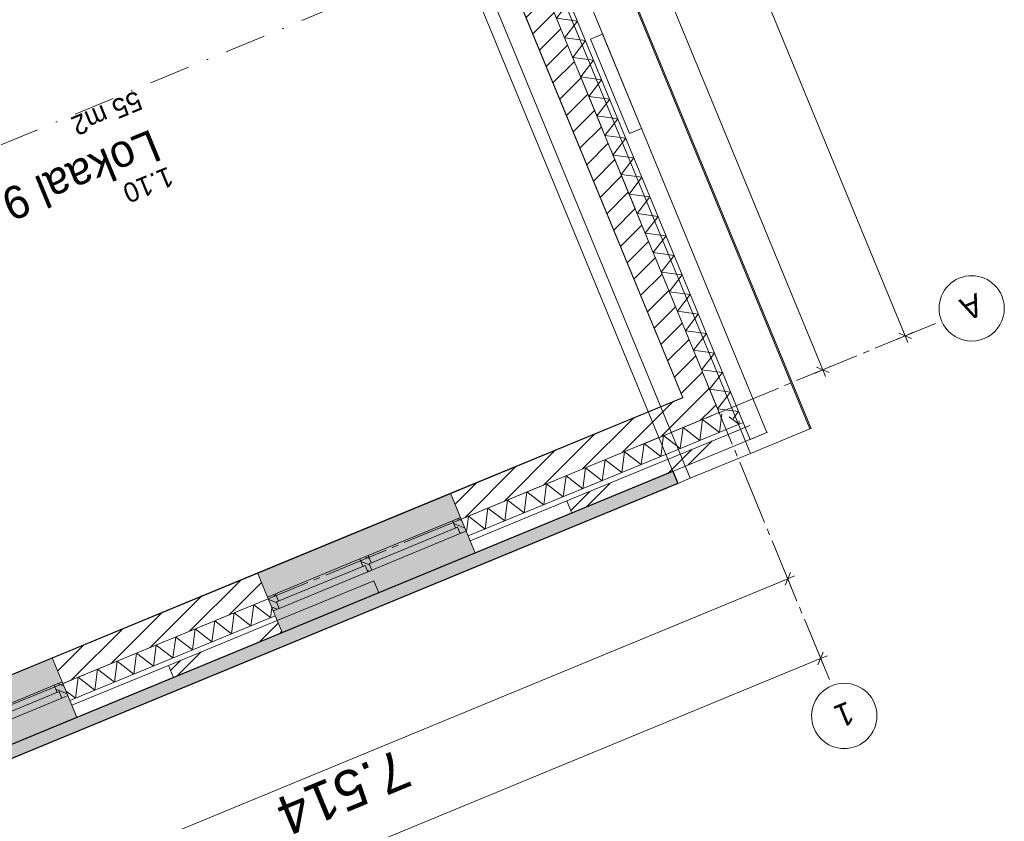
# Model space of a CAD drawing. Header units: millimetres. Extents: x -76965 to -69, y -21129 to 30747.
# Tile 58 of 65: x -7685 to -146, y 4359 to 10494. Entities that reach past the tile are written whole.
import ezdxf
from ezdxf.enums import TextEntityAlignment as Align

# ---------------------------------------------------------------- set-up
doc = ezdxf.new("R2010")
doc.units = ezdxf.units.MM
doc.header["$MEASUREMENT"] = 0
for name, pattern in [('B0204', [650, 500, -50, 50, -50]), ('B0302', [625.500011, 313.000011, -156.25, 0, -156.25]), ('Wipeout_Contour', [1000, 0, -1000])]:
    doc.linetypes.add(name, pattern=pattern)
for name, color, linetype in [('007 Stramien', 7, 'Continuous'), ('021 Buitenwanden', 7, 'Continuous'), ('021 Buitenwanden 2D arcering', 7, 'Continuous'), ('021 Buitenwanden Afdek-arcering', 7, 'Continuous'), ('021 Buitenwanden Doorsnede-arcering', 7, 'Continuous'), ('021 Buitenwanden Laagscheidingslijnen', 7, 'Continuous'), ('021 Buitenwanden Ramen', 7, 'Continuous'), ('023 Dekvloer', 7, 'Continuous'), ('102 Teksten ruimten _ Zones', 7, 'Continuous'), ('102 Teksten ruimten _ Zones Zone omranding', 7, 'Continuous'), ('102 Teksten ruimten _ Zones Zone tekst', 7, 'Continuous'), ('113 Teksten opbouw', 7, 'Continuous'), ('113 Teksten opbouw  2D arcering', 7, 'Continuous'), ('121 Drsn-en gevelaanduidingen', 7, 'Continuous'), ('160 Presentatie_Aankleding 2D', 7, 'Continuous')]:
    doc.layers.add(name, color=color, linetype=linetype)
doc.styles.add('GENERATED_STYLE_1', font='txt')
doc.dimstyles.new('GENERATED_STYLE__1', dxfattribs={"dimtxt": 300, "dimasz": 71.25, "dimexe": 0.18, "dimexo": 0, "dimgap": 0.09, "dimtad": 1, "dimdec": 0, "dimzin": 0, "dimdsep": 46, "dimtxsty": 'GENERATED_STYLE_1', "dimblk": 'ARROWHEAD_6', "dimblk1": 'ARROWHEAD_6', "dimblk2": 'ARROWHEAD_6', "dimcen": 0.09, "dimclrd": 1, "dimclre": 1, "dimclrt": 2, "dimadec": 1, "dimazin": 0, "dimtfac": 1, "dimtdec": 4, "dimtmove": 0, "dimatfit": 3, "dimfxl": 1, "dimtolj": 1, "dimtzin": 0, "dimarcsym": 0})
pattern_1 = [(45, (0, 0), (-88.3883, 88.3883), [])]
pattern_2 = [(45, (0, 0), (-229.81, 229.81), []), (45, (-45.96, 45.96), (-229.81, 229.81), [])]
pattern_3 = [(45, (0, 0), (-31.8198, 31.8198), [])]

# ---------------------------------------------------------------- blocks, each defined once
blk = doc.blocks.new('Wall_1_1', base_point=(-2646.2, 6944.9))
at = {"layer": '021 Buitenwanden', "color": 9, "linetype": 'Continuous', "lineweight": 0, "flags": 128}
for points in [[(-3853.7, 12764.6), (-3863, 12760.8)], [(-1625.9, 7365.9), (-1635.1, 7362.1)]]:
    blk.add_lwpolyline(points, dxfattribs=at)
at = {"color": 254, "linetype": 'Wipeout_Contour', "lineweight": 0, "ltscale": 41411.402588}
blk.add_wipeout([(-4874, 12343.6), (-2646.2, 6944.9), (-2550.3, 6984.4), (-4778.1, 12383.2)], dxfattribs=at).dxf.layer = '021 Buitenwanden Afdek-arcering'
at = {"color": 254, "linetype": 'Wipeout_Contour', "lineweight": 0, "ltscale": 41475.24805}
blk.add_wipeout([(-4778.1, 12383.2), (-2550.3, 6984.4), (-2088.4, 7175), (-4316.2, 12573.8)], dxfattribs=at).dxf.layer = '021 Buitenwanden Afdek-arcering'
at = {"layer": '021 Buitenwanden Doorsnede-arcering', "linetype": 'Continuous', "lineweight": 0, "true_color": 0x000000}
blk.add_hatch(color=18, dxfattribs=at).paths.add_polyline_path([(-1625.9, 7365.9), (-3853.7, 12764.6), (-3863, 12760.8), (-1635.1, 7362.1)])
at = {"layer": '021 Buitenwanden', "color": 9, "linetype": 'Continuous', "lineweight": 0}
blk.add_line((-4316.2, 12573.8), (-2088.4, 7175), dxfattribs=at)
at = {"layer": '021 Buitenwanden', "color": 1, "linetype": 'Continuous', "lineweight": 0}
blk.add_line((-4778.1, 12383.2), (-2550.3, 6984.4), dxfattribs=at)
at = {"layer": '021 Buitenwanden', "color": 9, "linetype": 'Continuous', "lineweight": 0, "flags": 128}
for points in [[(-3863, 12760.8), (-4316.2, 12573.8)], [(-1625.9, 7365.9), (-3853.7, 12764.6)], [(-1635.1, 7362.1), (-2088.4, 7175)]]:
    blk.add_lwpolyline(points, dxfattribs=at)
at = {"layer": '021 Buitenwanden', "color": 1, "linetype": 'Continuous', "lineweight": 0, "flags": 128}
for points in [[(-4316.2, 12573.8), (-4778.1, 12383.2)], [(-4778.1, 12383.2), (-4874, 12343.6)], [(-4874, 12343.6), (-2646.2, 6944.9)], [(-2088.4, 7175), (-2550.3, 6984.4)], [(-2550.3, 6984.4), (-2646.2, 6944.9)]]:
    blk.add_lwpolyline(points, dxfattribs=at)
at = {"layer": '021 Buitenwanden Laagscheidingslijnen', "color": 9, "linetype": 'Continuous', "lineweight": 0}
blk.add_line((-3863, 12760.8), (-1635.1, 7362.1), dxfattribs=at)
blk = doc.blocks.new('Slab_1_1', base_point=(-10606, 26983.7))
at = {"layer": '023 Dekvloer', "color": 1, "linetype": 'Continuous', "lineweight": 0, "flags": 128}
blk.add_lwpolyline([(-10606, 26983.7), (-2608.4, 7603), (-9251, 4861.9), (-10627.1, 8196.6), (-13650.8, 6948.9), (-12274.7, 3614.1), (-25533.1, -1857.1), (-27381.9, -2620), (-32131.1, 8888.6), (-42920.5, 4436.2), (-45419.9, 10493), (-38625.6, 13296.7), (-39374.7, 15112)], close=True, dxfattribs=at)
blk = doc.blocks.new('Lokaal 9_1.10_2_1', base_point=(-7223.2, 9348.6))
at = {"layer": '102 Teksten ruimten _ Zones Zone omranding', "color": 2, "linetype": 'Continuous', "lineweight": 0}
for p, q in [((-2607.5, 7601), (-5481.9, 14566.5)), ((-9355.5, 4816.4), (-2607.5, 7601))]:
    blk.add_line(p, q, dxfattribs=at)
at = {"layer": '102 Teksten ruimten _ Zones Zone tekst', "color": 2, "lineweight": 0, "style": 'GENERATED_STYLE_1'}
for tag, height, p in [('ROOM_LSIZE', 150, (-6731.2, 9814.8)), ('ROOM_NAME', 250, (-6581.3, 9428.8)), ('ROOM_NUMBER', 150, (-6491.4, 9233.8))]:
    blk.add_attdef(tag, text='', height=height, rotation=202.42397, dxfattribs=at).set_placement(p, align=Align.TOP_LEFT)
blk = doc.blocks.new('Slab_2_1', base_point=(-31455.5, -4781.3))
at = {"layer": '021 Buitenwanden Afdek-arcering', "linetype": 'Continuous', "lineweight": 0, "true_color": 0xffffff}
blk.add_hatch(color=7, dxfattribs=at).paths.add_polyline_path([(-31455.5, -4781.3), (-31398.3, -4920), (-2644.7, 6945.5), (-2682.8, 7037.9), (-23773.3, -1665.3), (-23792.3, -1619.1)])
at = {"layer": '021 Buitenwanden', "linetype": 'Continuous', "flags": 128}
blk.add_lwpolyline([(-31455.5, -4781.3), (-23792.3, -1619.1), (-23773.3, -1665.3), (-2682.8, 7037.9), (-2644.7, 6945.5), (-31398.3, -4920)], close=True, dxfattribs=at)
blk = doc.blocks.new('*D138')
at = {"layer": '160 Presentatie_Aankleding 2D', "color": 1, "linetype": 'Continuous', "lineweight": 0}
for p, q in [((-8750.1, 3349.1), (-1804.2, 6215.4)), ((-8723.3, 3284.1), (-8776.9, 3414.1)), ((-8729.7, 3398.1), (-8770.4, 3300.2)), ((-11599, 2173.5), (-8750.1, 3349.1)), ((-11572.2, 2108.5), (-11625.9, 2238.5)), ((-11578.7, 2222.4), (-11619.4, 2124.5)), ((-14279.8, 1067.3), (-11599, 2173.5))]:
    blk.add_line(p, q, dxfattribs=at)
at = {"layer": '160 Presentatie_Aankleding 2D', "color": 2, "lineweight": 0, "insert": (-9677.5, 2901.5), "char_height": 300, "attachment_point": 7, "rotation": 202.42397, "style": 'GENERATED_STYLE_1'}
blk.add_mtext('\\A1;{\\fArial|b0|i0|c0|p38;3.082}', dxfattribs=at)
blk = doc.blocks.new('ARROWHEAD_6')
at = {"color": 0, "linetype": 'Continuous', "lineweight": 0}
for p, q in [((0, 0), (-1, 0)), ((-0.5, -0.5), (0.5, 0.5))]:
    blk.add_line(p, q, dxfattribs=at)
blk = doc.blocks.new('*D139')
at = {"layer": '160 Presentatie_Aankleding 2D', "color": 1, "linetype": 'Continuous', "lineweight": 0}
for p, q in [((-1777.4, 6150.4), (-1831.1, 6280.4)), ((-1824.6, 6166.4), (-1783.9, 6264.4)), ((-8750.1, 3349.1), (-1804.2, 6215.4)), ((-1804.2, 6215.4), (-1752.2, 6236.9)), ((-8729.7, 3398.1), (-8770.4, 3300.2))]:
    blk.add_line(p, q, dxfattribs=at)
at = {"layer": '160 Presentatie_Aankleding 2D', "color": 2, "lineweight": 0, "insert": (-4780.1, 4922.5), "char_height": 300, "attachment_point": 7, "rotation": 202.42397, "style": 'GENERATED_STYLE_1'}
blk.add_mtext('\\A1;{\\fArial|b0|i0|c0|p38;7.514}', dxfattribs=at)
blk = doc.blocks.new('*D140')
at = {"layer": '160 Presentatie_Aankleding 2D', "color": 1, "linetype": 'Continuous', "lineweight": 0}
for p, q in [((-1579.3, 5670.3), (-1525.6, 5540.3)), ((-1552.5, 5605.3), (-64480.1, -20362.4)), ((-1572.8, 5556.3), (-1532.1, 5654.2)), ((-1500.5, 5626.7), (-1552.5, 5605.3)), ((-64506.9, -20297.4), (-64453.3, -20427.4)), ((-64459.7, -20313.5), (-64500.4, -20411.4)), ((-64480.1, -20362.4), (-64532.1, -20383.9))]:
    blk.add_line(p, q, dxfattribs=at)
at = {"layer": '160 Presentatie_Aankleding 2D', "color": 2, "lineweight": 0, "insert": (-32414, -7195), "char_height": 300, "attachment_point": 7, "rotation": 202.42397, "style": 'GENERATED_STYLE_1'}
blk.add_mtext('\\A1;{\\fArial|b0|i0|c0|p38;68.075}', dxfattribs=at)
blk = doc.blocks.new('*D159')
at = {"layer": '160 Presentatie_Aankleding 2D', "color": 1, "linetype": 'Continuous', "lineweight": 0}
for p, q in [((-8947.1, 25775.4), (-6326.5, 19424.8)), ((-6391.5, 19398), (-6261.5, 19451.6)), ((-6277.5, 19404.5), (-6375.4, 19445.2)), ((-6326.5, 19424.8), (-4232.3, 14349.9)), ((-4297.3, 14323.1), (-4167.3, 14376.8)), ((-4183.3, 14329.6), (-4281.2, 14370.3)), ((-4232.3, 14349.9), (-1535.3, 7814.3))]:
    blk.add_line(p, q, dxfattribs=at)
at = {"layer": '160 Presentatie_Aankleding 2D', "color": 2, "lineweight": 0, "insert": (-5419.6, 17384.4), "char_height": 300, "attachment_point": 7, "rotation": 292.42397, "style": 'GENERATED_STYLE_1'}
blk.add_mtext('\\A1;{\\fArial|b0|i0|c0|p38;5.490}', dxfattribs=at)
blk = doc.blocks.new('*D160')
at = {"layer": '160 Presentatie_Aankleding 2D', "color": 1, "linetype": 'Continuous', "lineweight": 0}
for p, q in [((-4183.3, 14329.6), (-4281.2, 14370.3)), ((-4232.3, 14349.9), (-1535.3, 7814.3)), ((-1600.3, 7787.5), (-1470.3, 7841.2)), ((-1584.3, 7834.7), (-1486.3, 7794)), ((-1535.3, 7814.3), (-1513.8, 7762.3))]:
    blk.add_line(p, q, dxfattribs=at)
at = {"layer": '160 Presentatie_Aankleding 2D', "color": 2, "lineweight": 0, "insert": (-3024, 11579.2), "char_height": 300, "attachment_point": 7, "rotation": 292.42397, "style": 'GENERATED_STYLE_1'}
blk.add_mtext('\\A1;{\\fArial|b0|i0|c0|p38;7.070}', dxfattribs=at)
blk = doc.blocks.new('*D161')
at = {"layer": '160 Presentatie_Aankleding 2D', "color": 1, "linetype": 'Continuous', "lineweight": 0}
for p, q in [((-9085.9, 27899.3), (-9064.4, 27847.3)), ((-9129.4, 27820.5), (-8999.4, 27874.1)), ((-9015.4, 27826.9), (-9113.4, 27867.6)), ((-9064.4, 27847.3), (-904.9, 8074.5)), ((-969.9, 8047.6), (-840, 8101.3)), ((-953.9, 8094.8), (-856, 8054.1)), ((-904.9, 8074.5), (-883.5, 8022.5))]:
    blk.add_line(p, q, dxfattribs=at)
at = {"layer": '160 Presentatie_Aankleding 2D', "color": 2, "lineweight": 0, "insert": (-5168.3, 18563.1), "char_height": 300, "attachment_point": 7, "rotation": 292.42397, "style": 'GENERATED_STYLE_1'}
blk.add_mtext('\\A1;{\\fArial|b0|i0|c0|p38;21.390}', dxfattribs=at)
blk = doc.blocks.new('Cutting Plane_4_1', base_point=(-69552.7, -15934.5))
at = {"layer": '121 Drsn-en gevelaanduidingen', "color": 9, "linetype": 'B0302', "lineweight": 0}
blk.add_line((-12464.1, 7623.7), (-1263.6, 12245.7), dxfattribs=at)
blk = doc.blocks.new('*X175')
at = {"layer": '021 Buitenwanden Doorsnede-arcering', "color": 250, "linetype": 'Continuous', "lineweight": 0, "true_color": 0x3f3f3f}
for p, q in [((-4585.6, 13322.4), (-4684.5, 13335.6)), ((-4585.6, 13322.4), (-4684.1, 13194.3)), ((-4523.9, 13173), (-4684.1, 13194.3)), ((-4523.9, 13173), (-4622.5, 13044.9)), ((-4462.2, 13023.5), (-4622.5, 13044.9)), ((-4462.2, 13023.5), (-4560.8, 12895.4)), ((-4400.6, 12874.1), (-4560.8, 12895.4)), ((-4400.6, 12874.1), (-4499.1, 12746)), ((-4338.9, 12724.7), (-4499.1, 12746)), ((-4338.9, 12724.7), (-4437.5, 12596.6)), ((-4277.2, 12575.2), (-4437.5, 12596.6)), ((-4277.2, 12575.2), (-4375.8, 12447.1)), ((-4215.6, 12425.8), (-4375.8, 12447.1)), ((-4215.6, 12425.8), (-4314.2, 12297.7)), ((-4153.9, 12276.4), (-4314.2, 12297.7)), ((-4153.9, 12276.4), (-4252.5, 12148.2)), ((-4092.2, 12126.9), (-4252.5, 12148.2)), ((-4092.2, 12126.9), (-4190.8, 11998.8)), ((-4030.6, 11977.5), (-4190.8, 11998.8)), ((-4030.6, 11977.5), (-4129.2, 11849.4)), ((-3968.9, 11828.1), (-4129.2, 11849.4)), ((-3968.9, 11828.1), (-4067.5, 11699.9)), ((-3907.2, 11678.6), (-4067.5, 11699.9)), ((-3907.2, 11678.6), (-4005.8, 11550.5)), ((-3845.6, 11529.2), (-4005.8, 11550.5)), ((-3845.6, 11529.2), (-3944.2, 11401.1)), ((-3783.9, 11379.8), (-3944.2, 11401.1)), ((-3783.9, 11379.8), (-3882.5, 11251.6)), ((-3722.2, 11230.3), (-3882.5, 11251.6)), ((-3722.2, 11230.3), (-3820.8, 11102.2)), ((-3660.6, 11080.9), (-3820.8, 11102.2)), ((-3660.6, 11080.9), (-3759.2, 10952.8)), ((-3598.9, 10931.5), (-3759.2, 10952.8)), ((-3598.9, 10931.5), (-3697.5, 10803.3)), ((-3537.2, 10782), (-3697.5, 10803.3)), ((-3537.2, 10782), (-3635.8, 10653.9)), ((-3475.6, 10632.6), (-3635.8, 10653.9)), ((-3475.6, 10632.6), (-3574.2, 10504.5)), ((-3413.9, 10483.2), (-3574.2, 10504.5)), ((-3413.9, 10483.2), (-3512.5, 10355)), ((-3352.3, 10333.7), (-3512.5, 10355)), ((-3352.3, 10333.7), (-3450.8, 10205.6)), ((-3290.6, 10184.3), (-3450.8, 10205.6)), ((-3290.6, 10184.3), (-3389.2, 10056.2)), ((-3228.9, 10034.9), (-3389.2, 10056.2)), ((-3228.9, 10034.9), (-3327.5, 9906.7)), ((-3167.3, 9885.4), (-3327.5, 9906.7)), ((-3167.3, 9885.4), (-3265.8, 9757.3)), ((-3105.6, 9736), (-3265.8, 9757.3)), ((-3105.6, 9736), (-3204.2, 9607.9)), ((-3043.9, 9586.5), (-3204.2, 9607.9)), ((-3043.9, 9586.5), (-3142.5, 9458.4)), ((-2982.3, 9437.1), (-3142.5, 9458.4)), ((-2982.3, 9437.1), (-3080.8, 9309)), ((-2920.6, 9287.7), (-3080.8, 9309)), ((-2920.6, 9287.7), (-3019.2, 9159.6)), ((-2858.9, 9138.2), (-3019.2, 9159.6)), ((-2858.9, 9138.2), (-2957.5, 9010.1)), ((-2797.3, 8988.8), (-2957.5, 9010.1)), ((-2797.3, 8988.8), (-2895.8, 8860.7)), ((-2735.6, 8839.4), (-2895.8, 8860.7)), ((-2735.6, 8839.4), (-2834.2, 8711.3)), ((-2673.9, 8689.9), (-2834.2, 8711.3)), ((-2673.9, 8689.9), (-2772.5, 8561.8)), ((-2612.3, 8540.5), (-2772.5, 8561.8)), ((-2612.3, 8540.5), (-2710.8, 8412.4)), ((-2550.6, 8391.1), (-2710.8, 8412.4)), ((-2550.6, 8391.1), (-2649.2, 8262.9)), ((-2488.9, 8241.6), (-2649.2, 8262.9)), ((-2488.9, 8241.6), (-2587.5, 8113.5)), ((-2427.3, 8092.2), (-2587.5, 8113.5)), ((-2427.3, 8092.2), (-2525.8, 7964.1)), ((-2365.6, 7942.8), (-2525.8, 7964.1)), ((-2365.6, 7942.8), (-2464.2, 7814.6)), ((-2303.9, 7793.3), (-2464.2, 7814.6)), ((-2303.9, 7793.3), (-2402.5, 7665.2)), ((-2242.3, 7643.9), (-2402.5, 7665.2)), ((-2242.3, 7643.9), (-2340.9, 7515.8)), ((-2180.6, 7494.5), (-2340.9, 7515.8)), ((-2180.6, 7494.5), (-2221, 7442))]:
    blk.add_line(p, q, dxfattribs=at)
blk = doc.blocks.new('R nis rechthoekig 17_3')
at = {"layer": '021 Buitenwanden Ramen', "color": 1, "linetype": 'Continuous', "lineweight": 0}
for p, q in [((-391.5, 100), (391.5, 100)), ((-391.5, 100), (-391.5, 0)), ((391.5, 0), (391.5, 100)), ((-391.5, 0), (391.5, 0))]:
    blk.add_line(p, q, dxfattribs=at)
blk.add_point((391.5, 100), dxfattribs=at)
blk = doc.blocks.new('R nis rechthoekig 17_4')
at = {"layer": '021 Buitenwanden Ramen', "color": 1, "linetype": 'Continuous', "lineweight": 0}
for p, q in [((-2870.2, 100), (2870.2, 100)), ((-2870.2, 100), (-2870.2, -40)), ((2870.2, -40), (2870.2, 100)), ((-2870.2, -40), (2870.2, -40))]:
    blk.add_line(p, q, dxfattribs=at)
blk.add_point((2870.2, 100), dxfattribs=at)
blk = doc.blocks.new('Wall_30_1', base_point=(-10604.5, 26980.2))
at = {"layer": '021 Buitenwanden Doorsnede-arcering', "linetype": 'Continuous', "lineweight": 0, "true_color": 0x000000}
h = blk.add_hatch(dxfattribs=at)
h.set_pattern_fill('130_Kalkzandsteen_0001', color=18, style=0, pattern_type=2)
h.set_pattern_definition(pattern_1)
h.paths.add_polyline_path([(-4931.8, 13233.5), (-2608.4, 7603), (-2328.9, 7486.8), (-4734, 13315.1), (-4746.9, 13309.8)])
at = {"layer": '021 Buitenwanden', "color": 1, "linetype": 'Continuous', "lineweight": 0}
for p in [(-4282.4, 12587.7), (-1963.3, 7334.8)]:
    blk.add_line(p, (-2092.7, 7281.4), dxfattribs=at)
at = {"layer": '021 Buitenwanden', "color": 2, "linetype": 'Continuous', "lineweight": 0, "flags": 128}
blk.add_lwpolyline([(-4931.8, 13233.5), (-2608.4, 7603)], dxfattribs=at)
at = {"layer": '021 Buitenwanden Laagscheidingslijnen', "color": 2, "linetype": 'Continuous', "lineweight": 0}
blk.add_line((-2328.9, 7486.8), (-4734, 13315.1), dxfattribs=at)
at = {"layer": '021 Buitenwanden', "color": 1, "lineweight": 0}
blk.add_blockref('*X175', (0, 0), dxfattribs=at)
at = {"layer": '021 Buitenwanden Ramen', "color": 1, "linetype": 'Continuous', "lineweight": 0, "zscale": 1000, "rotation": 292.4239740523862}
for name, p in [('R nis rechthoekig 17_4', (-3150.6, 9949.8)), ('R nis rechthoekig 17_3', (-3164.8, 9984.3))]:
    blk.add_blockref(name, p, dxfattribs=at)
blk = doc.blocks.new('*X207')
at = {"layer": '021 Buitenwanden Doorsnede-arcering', "color": 250, "linetype": 'Continuous', "lineweight": 0, "true_color": 0x3f3f3f}
for p, q in [((-5914.1, 5855.9), (-5892.8, 6016.2)), ((-5764.7, 5917.6), (-5892.8, 6016.2)), ((-5764.7, 5917.6), (-5754.6, 5993.8)), ((-6213, 5732.6), (-6191.7, 5892.8)), ((-6063.6, 5794.3), (-6191.7, 5892.8)), ((-6063.6, 5794.3), (-6042.3, 5954.5)), ((-5914.1, 5855.9), (-6042.3, 5954.5)), ((-6362.4, 5670.9), (-6341.1, 5831.2)), ((-6213, 5732.6), (-6341.1, 5831.2)), ((-6511.9, 5609.3), (-6490.6, 5769.5)), ((-6362.4, 5670.9), (-6490.6, 5769.5)), ((-6661.3, 5547.6), (-6640, 5707.8)), ((-6511.9, 5609.3), (-6640, 5707.8)), ((-6960.2, 5424.3), (-6938.9, 5584.5)), ((-6810.7, 5485.9), (-6938.9, 5584.5)), ((-6810.7, 5485.9), (-6789.4, 5646.2)), ((-6661.3, 5547.6), (-6789.4, 5646.2)), ((-7109.6, 5362.6), (-7088.3, 5522.8)), ((-6960.2, 5424.3), (-7088.3, 5522.8)), ((-7259, 5300.9), (-7237.7, 5461.2)), ((-7109.6, 5362.6), (-7237.7, 5461.2)), ((-7259, 5300.9), (-7330.4, 5355.8))]:
    blk.add_line(p, q, dxfattribs=at)
blk = doc.blocks.new('*X208')
at = {"layer": '021 Buitenwanden Doorsnede-arcering', "color": 250, "linetype": 'Continuous', "lineweight": 0, "true_color": 0x3f3f3f}
for p, q in [((-2327.7, 7335.9), (-2308.7, 7478.5)), ((-2477.1, 7274.2), (-2455.8, 7434.5)), ((-2327.7, 7335.9), (-2455.8, 7434.5)), ((-2178.3, 7397.6), (-2253.6, 7455.5)), ((-2178.3, 7397.6), (-2174.9, 7422.8)), ((-2626.6, 7212.6), (-2605.3, 7372.8)), ((-2477.1, 7274.2), (-2605.3, 7372.8)), ((-2925.4, 7089.2), (-2904.1, 7249.5)), ((-2776, 7150.9), (-2904.1, 7249.5)), ((-2776, 7150.9), (-2754.7, 7311.1)), ((-2626.6, 7212.6), (-2754.7, 7311.1)), ((-3074.9, 7027.6), (-3053.6, 7187.8)), ((-2925.4, 7089.2), (-3053.6, 7187.8)), ((-3224.3, 6965.9), (-3203, 7126.1)), ((-3074.9, 7027.6), (-3203, 7126.1)), ((-3373.7, 6904.2), (-3352.4, 7064.5)), ((-3224.3, 6965.9), (-3352.4, 7064.5)), ((-3672.6, 6780.9), (-3651.3, 6941.2)), ((-3523.2, 6842.6), (-3651.3, 6941.2)), ((-3523.2, 6842.6), (-3501.9, 7002.8)), ((-3373.7, 6904.2), (-3501.9, 7002.8)), ((-3822, 6719.2), (-3800.7, 6879.5)), ((-3672.6, 6780.9), (-3800.7, 6879.5)), ((-3971.5, 6657.6), (-3950.2, 6817.8)), ((-3822, 6719.2), (-3950.2, 6817.8)), ((-4120.9, 6595.9), (-4099.6, 6756.2)), ((-3971.5, 6657.6), (-4099.6, 6756.2)), ((-4264.6, 6577.6), (-4249, 6694.5)), ((-4120.9, 6595.9), (-4249, 6694.5))]:
    blk.add_line(p, q, dxfattribs=at)
blk = doc.blocks.new('R2e hout 17_2')
at = {"layer": '021 Buitenwanden 2D arcering', "linetype": 'Continuous', "lineweight": 0, "true_color": 0x000000}
h = blk.add_hatch(dxfattribs=at)
h.set_pattern_fill('310_Naaldhout__01__0001', color=18, style=0, pattern_type=2)
h.set_pattern_definition(pattern_3)
h.paths.add_polyline_path([(-800, 0), (-800, -114), (-733, -114), (-733, -54), (-750, -54), (-750, 0)])
h = blk.add_hatch(dxfattribs=at)
h.set_pattern_fill('310_Naaldhout__01__0001', color=18, style=0, pattern_type=2)
h.set_pattern_definition(pattern_3)
h.paths.add_polyline_path([(0, -114), (0, 0), (-16.5, 0), (-16.5, -54), (-33.5, -54), (-33.5, -114)])
h = blk.add_hatch(dxfattribs=at)
h.set_pattern_fill('310_Naaldhout__01__0001', color=18, style=0, pattern_type=2)
h.set_pattern_definition(pattern_3)
h.paths.add_polyline_path([(0, 0), (0, -114), (33.5, -114), (33.5, -54), (16.5, -54), (16.5, 0)])
h = blk.add_hatch(dxfattribs=at)
h.set_pattern_fill('310_Naaldhout__01__0001', color=18, style=0, pattern_type=2)
h.set_pattern_definition(pattern_3)
h.paths.add_polyline_path([(800, -114), (800, 0), (750, 0), (750, -54), (733, -54), (733, -114)])
at = {"layer": '021 Buitenwanden Ramen', "color": 1, "linetype": 'Continuous', "lineweight": 0}
for p, q in [((-800, 180), (800, 180)), ((-800, 0), (-750, 0)), ((-800, -114), (-800, 0)), ((-750, 0), (-750, -54)), ((-750, 0), (-16.5, 0)), ((-16.5, -54), (-16.5, 0)), ((-16.5, 0), (0, 0)), ((0, 0), (16.5, 0)), ((16.5, 0), (16.5, -54)), ((16.5, 0), (750, 0)), ((750, -54), (750, 0)), ((750, 0), (800, 0)), ((800, 0), (800, -114)), ((-750, -54), (-733, -54)), ((-750, -54), (-16.5, -54)), ((-750, -54), (-16.5, -54)), ((-733, -54), (-733, -114)), ((-33.5, -114), (-33.5, -54)), ((-33.5, -54), (-16.5, -54)), ((16.5, -54), (33.5, -54)), ((16.5, -54), (750, -54)), ((16.5, -54), (750, -54)), ((33.5, -54), (33.5, -114)), ((733, -114), (733, -54)), ((733, -54), (750, -54)), ((-733, -114), (-800, -114)), ((-33.5, -114), (-733, -114)), ((0, -114), (-33.5, -114)), ((33.5, -114), (0, -114)), ((733, -114), (33.5, -114)), ((800, -114), (733, -114)), ((-800, -314), (800, -314))]:
    blk.add_line(p, q, dxfattribs=at)
at = {"layer": '021 Buitenwanden Ramen', "color": 254, "linetype": 'Continuous', "lineweight": 0, "true_color": 0xdfdfdf}
for p, q in [((-800, -100), (-800, 0)), ((800, -100), (800, 0))]:
    blk.add_line(p, q, dxfattribs=at)
at = {"layer": '021 Buitenwanden Ramen', "color": 2, "linetype": 'Continuous', "lineweight": 0}
for p, q in [((-800, -114), (-800, -100)), ((800, -114), (800, -100))]:
    blk.add_line(p, q, dxfattribs=at)
blk = doc.blocks.new('R nis rechthoekig 17_5')
at = {"layer": '021 Buitenwanden Ramen', "color": 1, "linetype": 'Continuous', "lineweight": 0}
for p, q in [((-400, 100), (400, 100)), ((-400, 100), (-400, 0)), ((400, 0), (400, 100)), ((-400, 0), (400, 0))]:
    blk.add_line(p, q, dxfattribs=at)
blk.add_point((400, 100), dxfattribs=at)
blk = doc.blocks.new('Wall_32_1', base_point=(-2608.4, 7603))
at = {"layer": '021 Buitenwanden Afdek-arcering', "linetype": 'Continuous', "lineweight": 0, "true_color": 0xffffff}
for points in [[(-4385.2, 6869.8), (-5864.2, 6259.5), (-5787.9, 6074.6), (-5744.4, 5969.2), (-5675.8, 5802.8), (-4196.8, 6413.2), (-4265.4, 6579.6), (-4308.9, 6684.9)], [(-7435.7, 5611), (-8914.7, 5000.7), (-8838.4, 4815.8), (-8794.9, 4710.4), (-8726.2, 4544), (-7247.2, 5154.4), (-7315.9, 5320.7), (-7359.4, 5426.1)]]:
    blk.add_hatch(color=7, dxfattribs=at).paths.add_polyline_path(points)
at = {"layer": '021 Buitenwanden Doorsnede-arcering', "linetype": 'Continuous', "lineweight": 0, "true_color": 0x000000}
h = blk.add_hatch(dxfattribs=at)
h.set_pattern_fill('130_Kalkzandsteen_0001', color=18, style=0, pattern_type=2)
h.set_pattern_definition(pattern_1)
h.paths.add_polyline_path([(-4385.2, 6869.8), (-4308.9, 6684.9), (-4303.6, 6672), (-2328.9, 7486.8), (-2608.4, 7603)])
h = blk.add_hatch(dxfattribs=at)
h.set_pattern_fill('145_Baksteen_0001', color=18, style=0, pattern_type=2)
h.set_pattern_definition(pattern_2)
h.paths.add_polyline_path([(-3495.4, 6810.8), (-3457.2, 6718.3), (-1963.3, 7334.8), (-2093.9, 7389.1)])
h = blk.add_hatch(dxfattribs=at)
h.set_pattern_fill('130_Kalkzandsteen_0001', color=18, style=0, pattern_type=2)
h.set_pattern_definition(pattern_1)
h.paths.add_polyline_path([(-5864.2, 6259.5), (-7435.7, 5611), (-7359.4, 5426.1), (-7354, 5413.2), (-5782.6, 6061.7), (-5787.9, 6074.6)])
h = blk.add_hatch(dxfattribs=at)
h.set_pattern_fill('145_Baksteen_0001', color=18, style=0, pattern_type=2)
h.set_pattern_definition(pattern_2)
h.paths.add_polyline_path([(-6545.9, 5552), (-6507.7, 5459.5), (-5675.8, 5802.8), (-5713.9, 5895.3)])
at = {"layer": '021 Buitenwanden', "color": 2, "linetype": 'Continuous', "lineweight": 0}
for p, q in [((-4385.2, 6869.8), (-4308.9, 6684.9)), ((-4308.9, 6684.9), (-4303.6, 6672)), ((-5864.2, 6259.5), (-5787.9, 6074.6)), ((-5787.9, 6074.6), (-5782.6, 6061.7)), ((-7435.7, 5611), (-7359.4, 5426.1)), ((-7359.4, 5426.1), (-7354, 5413.2))]:
    blk.add_line(p, q, dxfattribs=at)
at = {"layer": '021 Buitenwanden', "color": 1, "linetype": 'Continuous', "lineweight": 0}
for p, q in [((-4234.9, 6505.6), (-3495.4, 6810.8)), ((-3457.2, 6718.3), (-3495.4, 6810.8)), ((-7285.4, 5246.8), (-6545.9, 5552)), ((-6507.7, 5459.5), (-6545.9, 5552))]:
    blk.add_line(p, q, dxfattribs=at)
at = {"layer": '021 Buitenwanden', "color": 254, "linetype": 'Continuous', "lineweight": 0, "true_color": 0xdfdfdf}
for p, q in [((-4303.6, 6672), (-4265.4, 6579.6)), ((-4265.4, 6579.6), (-4250.2, 6542.6)), ((-5782.6, 6061.7), (-5744.4, 5969.2)), ((-5744.4, 5969.2), (-5729.2, 5932.2)), ((-7354, 5413.2), (-7315.9, 5320.7)), ((-7315.9, 5320.7), (-7300.6, 5283.8))]:
    blk.add_line(p, q, dxfattribs=at)
at = {"layer": '021 Buitenwanden', "color": 9, "linetype": 'Continuous', "lineweight": 0}
for p, q in [((-4250.2, 6542.6), (-4234.9, 6505.6)), ((-5729.2, 5932.2), (-5713.9, 5895.3)), ((-7300.6, 5283.8), (-7285.4, 5246.8))]:
    blk.add_line(p, q, dxfattribs=at)
at = {"layer": '021 Buitenwanden', "color": 2, "linetype": 'Continuous', "lineweight": 0, "flags": 128}
for points in [[(-2608.4, 7603), (-4385.2, 6869.8)], [(-5864.2, 6259.5), (-7435.7, 5611)]]:
    blk.add_lwpolyline(points, dxfattribs=at)
at = {"layer": '021 Buitenwanden', "color": 3, "linetype": 'Continuous', "lineweight": 0, "flags": 128}
for points in [[(-3457.2, 6718.3), (-1963.3, 7334.8)], [(-6507.7, 5459.5), (-5675.8, 5802.8)]]:
    blk.add_lwpolyline(points, dxfattribs=at)
at = {"layer": '021 Buitenwanden Laagscheidingslijnen', "color": 2, "linetype": 'Continuous', "lineweight": 0}
for p, q in [((-4303.6, 6672), (-2328.9, 7486.8)), ((-7354, 5413.2), (-5782.6, 6061.7))]:
    blk.add_line(p, q, dxfattribs=at)
at = {"layer": '021 Buitenwanden Laagscheidingslijnen', "color": 1, "linetype": 'Continuous', "lineweight": 0}
for p, q in [((-4250.2, 6542.6), (-2146.1, 7410.8)), ((-7300.6, 5283.8), (-5729.2, 5932.2))]:
    blk.add_line(p, q, dxfattribs=at)
at = {"layer": '021 Buitenwanden Laagscheidingslijnen', "color": 3, "linetype": 'Continuous', "lineweight": 0}
for p, q in [((-3495.4, 6810.8), (-2093.9, 7389.1)), ((-6545.9, 5552), (-5713.9, 5895.3))]:
    blk.add_line(p, q, dxfattribs=at)
at = {"layer": '021 Buitenwanden', "color": 1, "lineweight": 0}
for name in ['*X208', '*X207']:
    blk.add_blockref(name, (0, 0), dxfattribs=at)
at = {"layer": '021 Buitenwanden Ramen', "color": 1, "linetype": 'Continuous', "lineweight": 0, "xscale": -1, "zscale": 1000, "rotation": 202.4239727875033}
for name, p in [('R2e hout 17_2', (-5004.9, 6274.4)), ('R nis rechthoekig 17_5', (-3865.1, 6658.2)), ('R2e hout 17_2', (-8055.4, 5015.6)), ('R nis rechthoekig 17_5', (-6915.6, 5399.4))]:
    blk.add_blockref(name, p, dxfattribs=at)
at = {"layer": '021 Buitenwanden Ramen', "color": 1, "linetype": 'Continuous', "lineweight": 0, "zscale": 1000, "rotation": 202.4239727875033}
blk.add_blockref('R nis rechthoekig 17_5', (-5344.2, 6047.9), dxfattribs=at)
blk.add_blockref('R nis rechthoekig 17_5', (-5344.2, 6047.9), dxfattribs=at)
blk = doc.blocks.new('Standard grid marker_2')
at = {"layer": '007 Stramien', "color": 6, "linetype": 'B0204', "lineweight": 0}
blk.add_line((17821, 0), (26821, 0), dxfattribs=at)
at = {"layer": '007 Stramien', "color": 212, "linetype": 'Continuous', "lineweight": 0, "true_color": 0xcc00cc}
for start, end in [(0, 180), (180, 0)]:
    blk.add_arc((27071, 0), 250, start, end, dxfattribs=at)
at = {"layer": '007 Stramien', "color": 6, "lineweight": 0, "style": 'GENERATED_STYLE_1'}
for tag, p in [('AC_MarkerText_1_0', (-250, 8.6)), ('AC_MarkerText_1_1', (27071, 8.6))]:
    blk.add_attdef(tag, text='', height=175, rotation=270, dxfattribs=at).set_placement(p, align=Align.MIDDLE_CENTER)
blk = doc.blocks.new('Standard grid marker_3')
at = {"layer": '007 Stramien', "color": 6, "linetype": 'B0204', "lineweight": 0}
blk.add_line((9000, 0), (0, 0), dxfattribs=at)
at = {"layer": '007 Stramien', "color": 212, "linetype": 'Continuous', "lineweight": 0, "true_color": 0xcc00cc}
for start, end in [(0, 180), (180, 0)]:
    blk.add_arc((-250, 0), 250, start, end, dxfattribs=at)
at = {"layer": '007 Stramien', "color": 6, "lineweight": 0, "style": 'GENERATED_STYLE_1'}
for tag, p in [('AC_MarkerText_1_0', (-250, 10)), ('AC_MarkerText_1_1', (73401.8, 10))]:
    blk.add_attdef(tag, text='', height=175, dxfattribs=at).set_placement(p, align=Align.MIDDLE_CENTER)
blk = doc.blocks.new('Polyline_1_1', base_point=(-7284, -1940.2))
at = {"layer": '113 Teksten opbouw  2D arcering', "linetype": 'Continuous', "lineweight": 0, "true_color": 0x000000}
blk.add_hatch(color=18, dxfattribs=at).paths.add_polyline_path([(-10033.9, 5540.3), (-10034.8, 5545.1), (-10037.5, 5549.1), (-10041.6, 5551.8), (-10046.4, 5552.8), (-10051.2, 5551.8), (-10055.2, 5549.1), (-10057.9, 5545.1), (-10058.9, 5540.3), (-10057.9, 5535.5), (-10055.2, 5531.4), (-10051.2, 5528.7), (-10046.4, 5527.8), (-10041.6, 5528.7), (-10037.5, 5531.4), (-10034.8, 5535.5)])
at = {"layer": '113 Teksten opbouw', "color": 9, "linetype": 'Continuous', "lineweight": 0, "flags": 128}
blk.add_lwpolyline([(-7284, -1940.2), (-7006.7, -1825.7), (-10041.6, 5528.7)], dxfattribs=at)
at = {"layer": '113 Teksten opbouw', "color": 1, "linetype": 'Continuous', "lineweight": 0}
blk.add_circle((-10046.4, 5540.3), 12.5, dxfattribs=at)

msp = doc.modelspace()

# ---------------------------------------------------------------- block references
at = {"layer": '021 Buitenwanden', "color": 1, "lineweight": 0}
msp.add_blockref('Wall_1_1', (-2646.2, 6944.9), dxfattribs=at)
at = {"layer": '113 Teksten opbouw', "color": 9, "linetype": 'Continuous', "lineweight": 0}
msp.add_blockref('Polyline_1_1', (-7284, -1940.2), dxfattribs=at)

# ---------------------------------------------------------------- dimensions: what is measured, and where the dimension line sits
at = {"layer": '160 Presentatie_Aankleding 2D', "color": 1, "linetype": 'Continuous', "lineweight": 0}
for base, p1, p2, angle, picture, middle in [((-1804.2, 6215.4), (-8412.3, 2530.5), (-1466.4, 5396.7), 22.42397, '*D139', (-5197.1, 4588.1)), ((-8750.1, 3349.1), (-11261.2, 1354.8), (-8412.3, 2530.5), 22.42397, '*D138', (-10094.5, 2567.2)), ((-64480.1, -20362.4), (-1552.5, 5605.3), (-64480.1, -20362.4), 202.42397, '*D140', (-32936.2, -7572.7))]:
    dim = msp.add_linear_dim(base=base, p1=p1, p2=p2, angle=angle, dimstyle='GENERATED_STYLE__1', dxfattribs=at)
    dim.commit()
    dim.dimension.update_dxf_attribs({"geometry": picture, "text_midpoint": middle, "dimtype": 160, "text_rotation": 202.42397})

# ---------------------------------------------------------------- next in the draw order: linework, layer by layer
at = {"layer": '102 Teksten ruimten _ Zones Zone omranding', "color": 33, "linetype": 'Continuous', "lineweight": 0, "true_color": 0xde9d5d, "flags": 128}
msp.add_lwpolyline([(-2607.5, 7601), (-5481.9, 14566.5), (-8809.7, 13193.2), (-12229.9, 11781.8), (-9355.5, 4816.4)], close=True, dxfattribs=at)

# ---------------------------------------------------------------- next in the draw order: block references
at = {"layer": '007 Stramien', "color": 1, "linetype": 'Continuous', "lineweight": 0}
ref = msp.add_blockref('Standard grid marker_2', (-11697.5, 30189.8), dxfattribs=dict(at, zscale=1000, rotation=292.4239737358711))
ref.add_attrib('AC_MarkerText_1_1', '1', dxfattribs={"color": 6, "lineweight": 0, "height": 175, "rotation": 202.42397, "style": 'GENERATED_STYLE_1'}).set_placement((-1371, 5175.7), align=Align.MIDDLE_CENTER)
ref = msp.add_blockref('Standard grid marker_3', (-626.9, 8189.2), dxfattribs=dict(at, zscale=1000, rotation=202.423973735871))
ref.add_attrib('AC_MarkerText_1', 'A', dxfattribs={"color": 6, "lineweight": 0, "height": 175, "rotation": 202.42397, "style": 'GENERATED_STYLE_1'}).set_placement((-395.8, 8294.6), align=Align.MIDDLE_CENTER)
at = {"layer": '021 Buitenwanden', "color": 1, "lineweight": 0}
for name, p in [('Wall_30_1', (-10604.5, 26980.2)), ('Wall_32_1', (-2608.4, 7603))]:
    msp.add_blockref(name, p, dxfattribs=at)
at = {"layer": '021 Buitenwanden', "linetype": 'Continuous'}
msp.add_blockref('Slab_2_1', (-31455.5, -4781.3), dxfattribs=at)
at = {"layer": '023 Dekvloer', "color": 1, "linetype": 'Continuous', "lineweight": 0}
msp.add_blockref('Slab_1_1', (-10606, 26983.7), dxfattribs=at)
at = {"layer": '102 Teksten ruimten _ Zones', "color": 2, "linetype": 'Continuous', "lineweight": 0}
msp.add_blockref('Lokaal 9_1.10_2_1', (-7223.2, 9348.6), dxfattribs=at).add_auto_attribs({'ROOM_NAME': 'Lokaal 9', 'ROOM_NUMBER': '1.10', 'ROOM_LSIZE': '55 m2'})
at = {"layer": '121 Drsn-en gevelaanduidingen', "color": 9, "lineweight": 0}
msp.add_blockref('Cutting Plane_4_1', (-69552.7, -15934.5), dxfattribs=at)

# ---------------------------------------------------------------- next in the draw order: dimensions: what is measured, and where the dimension line sits
at = {"layer": '160 Presentatie_Aankleding 2D', "color": 1, "linetype": 'Continuous', "lineweight": 0}
for base, p1, p2, picture, middle in [((-904.9, 8074.5), (-9064.4, 27847.3), (-904.9, 8074.5), '*D161', (-4790.6, 18041)), ((-4232.3, 14349.9), (-13737.6, 16366.6), (-11643.4, 11291.7), '*D159', (-5085.3, 16967.5)), ((-1535.3, 7814.3), (-11643.4, 11291.7), (-8946.4, 4756.1), '*D160', (-2689.7, 11162.2))]:
    dim = msp.add_linear_dim(base=base, p1=p1, p2=p2, angle=292.42397, dimstyle='GENERATED_STYLE__1', dxfattribs=at)
    dim.commit()
    dim.dimension.update_dxf_attribs({"geometry": picture, "text_midpoint": middle, "dimtype": 160, "text_rotation": 292.42397})

doc.saveas('drawing.dxf')
